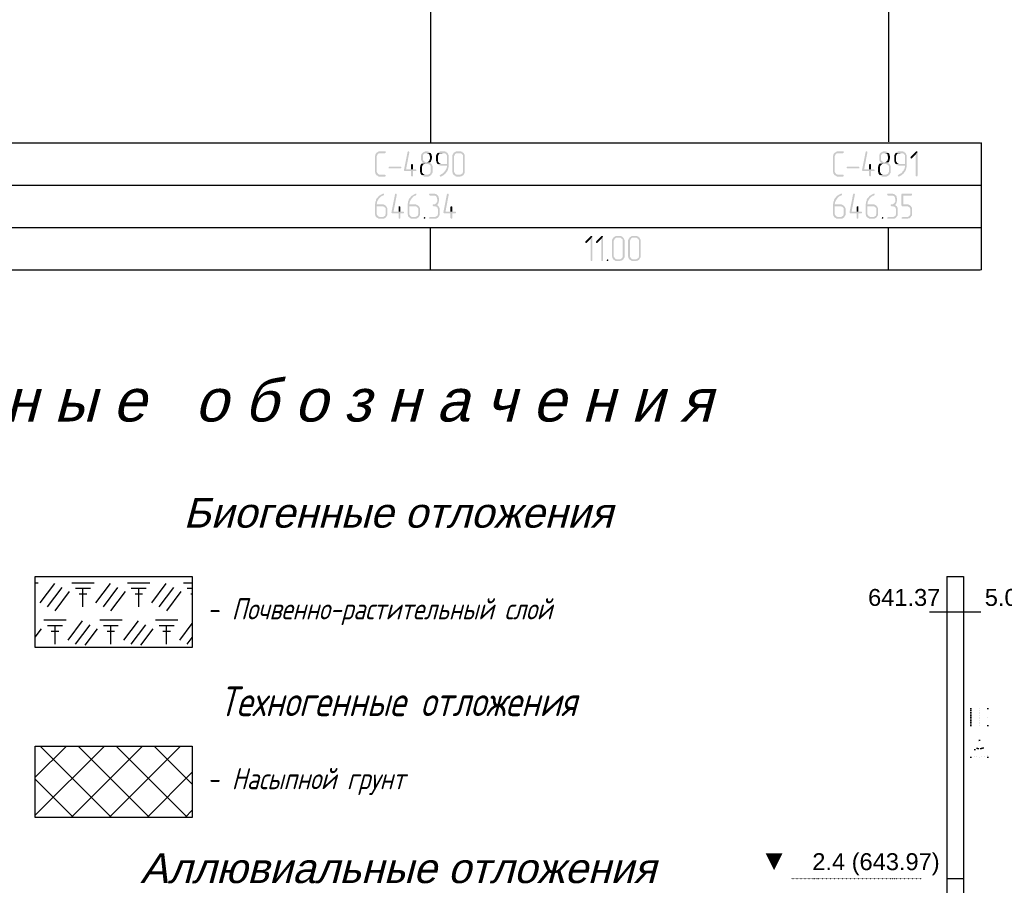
# Model space of a CAD drawing. Header units: millimetres. Extents: x -93479 to 1057970, y -66333 to 172656.
# Tile 65 of 145: x 188462 to 200107, y 11245 to 21475. Entities that reach past the tile are written whole.
import ezdxf

# ---------------------------------------------------------------- set-up
doc = ezdxf.new("R2010")
doc.units = ezdxf.units.MM
doc.linetypes.add('CONTI', pattern=[1, 0, 1])
for name, color, linetype in [('CUT_LIT', 7, 'CONTI'), ('CUT_TST', 7, 'CONTI'), ('CUT_WAT', 7, 'CONTI'), ('PDF _Геометрия', 7, 'Continuous'), ('PDF _Сплошная заливка', 7, 'Continuous')]:
    doc.layers.add(name, color=color, linetype=linetype)
doc.styles.get("Standard").update_dxf_attribs({"font": 'arial.ttf'})

# ---------------------------------------------------------------- blocks, each defined once
blk = doc.blocks.new('геология2')
at = {"layer": 'PDF _Сплошная заливка', "transparency": 33554559}
for points in [[(37.8255, -22.2968), (37.7972, -22.2968), (37.7938, -22.2984), (37.7922, -22.3001), (37.7888, -22.3018), (37.7855, -22.3034), (37.7838, -22.3068), (37.7822, -22.3084), (37.7805, -22.3118), (37.7805, -22.3151), (37.7788, -22.3184), (37.7788, -22.3918), (37.7805, -22.3951), (37.7805, -22.3984), (37.7822, -22.4018), (37.7838, -22.4034), (37.7855, -22.4068), (37.7888, -22.4084), (37.7922, -22.4101), (37.7938, -22.4118), (37.7972, -22.4134), (37.8255, -22.4134), (37.8272, -22.4118), (37.8288, -22.4118), (37.8288, -22.4068), (37.8255, -22.4051), (37.8005, -22.4051), (37.7972, -22.4034), (37.7938, -22.4018), (37.7922, -22.4001), (37.7905, -22.3968), (37.7888, -22.3951), (37.7872, -22.3918), (37.7872, -22.3184), (37.7888, -22.3151), (37.7905, -22.3118), (37.7922, -22.3084), (37.7955, -22.3068), (37.7972, -22.3051), (37.8255, -22.3051), (37.8288, -22.3034), (37.8288, -22.2968)], [(37.9355, -22.2968), (37.9322, -22.2968), (37.9305, -22.3001), (37.9138, -22.3834), (37.9155, -22.3868), (37.9188, -22.3884), (37.9472, -22.3884), (37.9472, -22.4101), (37.9488, -22.4118), (37.9522, -22.4134), (37.9538, -22.4118), (37.9555, -22.4101), (37.9555, -22.3884), (37.9688, -22.3884), (37.9722, -22.3868), (37.9722, -22.3818), (37.9688, -22.3801), (37.9238, -22.3801), (37.9388, -22.3018), (37.9388, -22.3001), (37.9372, -22.2968)], [(38.0188, -22.2968), (38.0122, -22.2968), (38.0088, -22.2984), (38.0055, -22.3001), (38.0022, -22.3018), (38.0005, -22.3034), (37.9972, -22.3068), (37.9955, -22.3084), (37.9955, -22.3118), (37.9938, -22.3151), (37.9938, -22.3368), (37.9955, -22.3401), (37.9972, -22.3434), (37.9988, -22.3468), (38.0022, -22.3484), (37.9988, -22.3518), (37.9972, -22.3534), (38.0222, -22.3551), (38.0255, -22.3551), (38.0288, -22.3568), (38.0322, -22.3568), (38.0338, -22.3601), (38.0372, -22.3618), (38.0388, -22.3651), (38.0388, -22.3918), (38.0372, -22.3951), (38.0372, -22.3984), (38.0338, -22.4001), (38.0322, -22.4018), (38.0288, -22.4034), (38.0255, -22.4051), (38.0138, -22.4051), (37.9955, -22.4068), (37.9988, -22.4084), (38.0022, -22.4101), (38.0038, -22.4118), (38.0072, -22.4134), (38.0288, -22.4134), (38.0322, -22.4118), (38.0355, -22.4101), (38.0372, -22.4084), (38.0405, -22.4068), (38.0422, -22.4034), (38.0438, -22.4001), (38.0455, -22.3984), (38.0472, -22.3951), (38.0472, -22.3651), (38.0455, -22.3618), (38.0438, -22.3584), (38.0422, -22.3551), (38.0388, -22.3534), (38.0372, -22.3518), (38.0338, -22.3484), (38.0372, -22.3468), (38.0155, -22.3468), (38.0122, -22.3451), (38.0088, -22.3434), (38.0072, -22.3418), (38.0038, -22.3384), (38.0022, -22.3368), (38.0022, -22.3151), (38.0038, -22.3118), (38.0072, -22.3084), (38.0088, -22.3068), (38.0122, -22.3051), (38.0188, -22.3051), (38.0355, -22.3034), (38.0338, -22.3018), (38.0305, -22.2984), (38.0272, -22.2984), (38.0238, -22.2968), (38.0205, -22.2968)], [(38.0355, -22.3034), (38.0188, -22.3051), (38.0255, -22.3051), (38.0272, -22.3068), (38.0305, -22.3084), (38.0322, -22.3118), (38.0338, -22.3151), (38.0338, -22.3184), (38.0355, -22.3218), (38.0355, -22.3301), (38.0338, -22.3334), (38.0338, -22.3368), (38.0322, -22.3384), (38.0305, -22.3418), (38.0272, -22.3434), (38.0255, -22.3451), (38.0222, -22.3468), (38.0188, -22.3468), (38.0372, -22.3468), (38.0388, -22.3451), (38.0405, -22.3418), (38.0405, -22.3401), (38.0422, -22.3368), (38.0422, -22.3334), (38.0438, -22.3301), (38.0438, -22.3184), (38.0422, -22.3151), (38.0422, -22.3118), (38.0405, -22.3084), (38.0388, -22.3051)], [(38.0705, -22.3034), (38.0688, -22.3068), (38.0672, -22.3084), (38.0655, -22.3118), (38.0638, -22.3151), (38.0638, -22.3418), (38.0655, -22.3451), (38.0655, -22.3484), (38.0672, -22.3501), (38.0688, -22.3534), (38.0705, -22.3551), (38.0888, -22.3551), (38.0855, -22.3551), (38.0822, -22.3534), (38.0788, -22.3518), (38.0772, -22.3501), (38.0755, -22.3468), (38.0738, -22.3451), (38.0722, -22.3418), (38.0722, -22.3184), (38.0738, -22.3151), (38.0755, -22.3118), (38.0772, -22.3084), (38.0788, -22.3068), (38.0822, -22.3051), (38.0972, -22.3051)], [(38.0972, -22.2968), (38.0822, -22.2968), (38.0788, -22.2984), (38.0755, -22.3001), (38.0738, -22.3018), (38.0705, -22.3034), (38.0972, -22.3051), (38.1038, -22.3051), (38.1072, -22.3068), (38.1088, -22.3084), (38.1122, -22.3118), (38.1138, -22.3151), (38.1138, -22.3551), (38.0705, -22.3551), (38.0738, -22.3584), (38.0772, -22.3601), (38.0788, -22.3618), (38.0822, -22.3618), (38.0855, -22.3634), (38.1138, -22.3634), (38.1138, -22.3701), (38.1122, -22.3734), (38.1122, -22.3751), (38.1105, -22.3784), (38.1088, -22.3818), (38.1072, -22.3834), (38.1072, -22.3868), (38.1038, -22.3884), (38.1022, -22.3918), (38.1005, -22.3934), (38.0972, -22.3968), (38.0955, -22.3984), (38.0922, -22.4001), (38.0888, -22.4018), (38.0872, -22.4034), (38.0838, -22.4051), (38.0805, -22.4068), (38.0805, -22.4084), (38.0822, -22.4118), (38.0838, -22.4134), (38.0872, -22.4134), (38.0888, -22.4118), (38.0922, -22.4101), (38.0955, -22.4084), (38.0988, -22.4068), (38.1005, -22.4051), (38.1038, -22.4018), (38.1055, -22.4001), (38.1088, -22.3984), (38.1105, -22.3951), (38.1122, -22.3918), (38.1138, -22.3901), (38.1155, -22.3884), (38.1172, -22.3851), (38.1188, -22.3818), (38.1188, -22.3784), (38.1205, -22.3751), (38.1205, -22.3718), (38.1222, -22.3684), (38.1222, -22.3151), (38.1205, -22.3118), (38.1188, -22.3084), (38.1172, -22.3051), (38.1155, -22.3034), (38.1122, -22.3018), (38.1105, -22.2984), (38.1072, -22.2984), (38.1038, -22.2968), (38.1005, -22.2968)], [(38.1722, -22.2968), (38.1572, -22.2968), (38.1538, -22.2984), (38.1505, -22.3001), (38.1488, -22.3018), (38.1455, -22.3034), (38.1438, -22.3068), (38.1422, -22.3084), (38.1405, -22.3118), (38.1388, -22.3151), (38.1388, -22.3918), (38.1405, -22.3951), (38.1405, -22.3984), (38.1422, -22.4018), (38.1438, -22.4034), (38.1455, -22.4068), (38.1488, -22.4084), (38.1522, -22.4101), (38.1538, -22.4118), (38.1572, -22.4134), (38.1755, -22.4134), (38.1788, -22.4118), (38.1822, -22.4118), (38.1855, -22.4101), (38.1872, -22.4084), (38.1905, -22.4068), (38.1638, -22.4051), (38.1605, -22.4051), (38.1572, -22.4034), (38.1538, -22.4018), (38.1522, -22.4001), (38.1505, -22.3968), (38.1488, -22.3951), (38.1472, -22.3918), (38.1472, -22.3184), (38.1488, -22.3151), (38.1505, -22.3118), (38.1522, -22.3084), (38.1555, -22.3068), (38.1572, -22.3051), (38.1722, -22.3051), (38.1905, -22.3034), (38.1872, -22.3018), (38.1855, -22.2984), (38.1822, -22.2984), (38.1788, -22.2968), (38.1755, -22.2968)], [(38.1905, -22.3034), (38.1722, -22.3051), (38.1788, -22.3051), (38.1822, -22.3068), (38.1838, -22.3101), (38.1872, -22.3118), (38.1888, -22.3151), (38.1888, -22.3918), (38.1872, -22.3951), (38.1872, -22.3984), (38.1838, -22.4001), (38.1822, -22.4018), (38.1788, -22.4034), (38.1755, -22.4051), (38.1638, -22.4051), (38.1905, -22.4068), (38.1922, -22.4034), (38.1938, -22.4001), (38.1955, -22.3984), (38.1972, -22.3951), (38.1972, -22.3151), (38.1955, -22.3118), (38.1938, -22.3084), (38.1922, -22.3051)], [(39.9572, -22.2968), (39.9288, -22.2968), (39.9255, -22.2984), (39.9238, -22.3001), (39.9205, -22.3018), (39.9172, -22.3034), (39.9155, -22.3068), (39.9138, -22.3084), (39.9122, -22.3118), (39.9122, -22.3151), (39.9105, -22.3184), (39.9105, -22.3918), (39.9122, -22.3951), (39.9122, -22.3984), (39.9138, -22.4018), (39.9155, -22.4034), (39.9172, -22.4068), (39.9205, -22.4084), (39.9238, -22.4101), (39.9255, -22.4118), (39.9288, -22.4134), (39.9572, -22.4134), (39.9588, -22.4118), (39.9605, -22.4118), (39.9605, -22.4068), (39.9572, -22.4051), (39.9322, -22.4051), (39.9288, -22.4034), (39.9255, -22.4018), (39.9238, -22.4001), (39.9222, -22.3968), (39.9205, -22.3951), (39.9188, -22.3918), (39.9188, -22.3184), (39.9205, -22.3151), (39.9222, -22.3118), (39.9238, -22.3084), (39.9272, -22.3068), (39.9288, -22.3051), (39.9572, -22.3051), (39.9605, -22.3034), (39.9605, -22.2968)], [(40.0672, -22.2968), (40.0638, -22.2968), (40.0622, -22.3001), (40.0455, -22.3834), (40.0472, -22.3868), (40.0505, -22.3884), (40.0788, -22.3884), (40.0788, -22.4101), (40.0805, -22.4118), (40.0838, -22.4134), (40.0855, -22.4118), (40.0872, -22.4101), (40.0872, -22.3884), (40.1005, -22.3884), (40.1038, -22.3868), (40.1038, -22.3818), (40.1005, -22.3801), (40.0555, -22.3801), (40.0705, -22.3018), (40.0705, -22.3001), (40.0688, -22.2968)], [(40.1505, -22.2968), (40.1438, -22.2968), (40.1405, -22.2984), (40.1372, -22.3001), (40.1338, -22.3018), (40.1322, -22.3034), (40.1288, -22.3068), (40.1272, -22.3084), (40.1272, -22.3118), (40.1255, -22.3151), (40.1255, -22.3368), (40.1272, -22.3401), (40.1288, -22.3434), (40.1305, -22.3468), (40.1338, -22.3484), (40.1305, -22.3518), (40.1288, -22.3534), (40.1538, -22.3551), (40.1572, -22.3551), (40.1605, -22.3568), (40.1638, -22.3568), (40.1655, -22.3601), (40.1688, -22.3618), (40.1705, -22.3651), (40.1705, -22.3918), (40.1688, -22.3951), (40.1688, -22.3984), (40.1655, -22.4001), (40.1638, -22.4018), (40.1605, -22.4034), (40.1572, -22.4051), (40.1455, -22.4051), (40.1272, -22.4068), (40.1305, -22.4084), (40.1338, -22.4101), (40.1355, -22.4118), (40.1388, -22.4134), (40.1605, -22.4134), (40.1638, -22.4118), (40.1672, -22.4101), (40.1688, -22.4084), (40.1722, -22.4068), (40.1738, -22.4034), (40.1755, -22.4001), (40.1772, -22.3984), (40.1788, -22.3951), (40.1788, -22.3651), (40.1772, -22.3618), (40.1755, -22.3584), (40.1738, -22.3551), (40.1705, -22.3534), (40.1688, -22.3518), (40.1655, -22.3484), (40.1688, -22.3468), (40.1472, -22.3468), (40.1438, -22.3451), (40.1405, -22.3434), (40.1388, -22.3418), (40.1355, -22.3384), (40.1338, -22.3368), (40.1338, -22.3151), (40.1355, -22.3118), (40.1388, -22.3084), (40.1405, -22.3068), (40.1438, -22.3051), (40.1505, -22.3051), (40.1672, -22.3034), (40.1655, -22.3018), (40.1622, -22.2984), (40.1588, -22.2984), (40.1555, -22.2968), (40.1522, -22.2968)], [(40.1672, -22.3034), (40.1505, -22.3051), (40.1572, -22.3051), (40.1588, -22.3068), (40.1622, -22.3084), (40.1638, -22.3118), (40.1655, -22.3151), (40.1655, -22.3184), (40.1672, -22.3218), (40.1672, -22.3301), (40.1655, -22.3334), (40.1655, -22.3368), (40.1638, -22.3384), (40.1622, -22.3418), (40.1588, -22.3434), (40.1572, -22.3451), (40.1538, -22.3468), (40.1505, -22.3468), (40.1688, -22.3468), (40.1705, -22.3451), (40.1722, -22.3418), (40.1722, -22.3401), (40.1738, -22.3368), (40.1738, -22.3334), (40.1755, -22.3301), (40.1755, -22.3184), (40.1738, -22.3151), (40.1738, -22.3118), (40.1722, -22.3084), (40.1705, -22.3051)], [(40.2022, -22.3034), (40.2005, -22.3068), (40.1988, -22.3084), (40.1972, -22.3118), (40.1955, -22.3151), (40.1955, -22.3418), (40.1972, -22.3451), (40.1972, -22.3484), (40.1988, -22.3501), (40.2005, -22.3534), (40.2022, -22.3551), (40.2205, -22.3551), (40.2172, -22.3551), (40.2138, -22.3534), (40.2105, -22.3518), (40.2088, -22.3501), (40.2072, -22.3468), (40.2055, -22.3451), (40.2038, -22.3418), (40.2038, -22.3184), (40.2055, -22.3151), (40.2072, -22.3118), (40.2088, -22.3084), (40.2105, -22.3068), (40.2138, -22.3051), (40.2288, -22.3051)], [(40.2288, -22.2968), (40.2138, -22.2968), (40.2105, -22.2984), (40.2072, -22.3001), (40.2055, -22.3018), (40.2022, -22.3034), (40.2288, -22.3051), (40.2355, -22.3051), (40.2388, -22.3068), (40.2405, -22.3084), (40.2438, -22.3118), (40.2455, -22.3151), (40.2455, -22.3551), (40.2022, -22.3551), (40.2055, -22.3584), (40.2088, -22.3601), (40.2105, -22.3618), (40.2138, -22.3618), (40.2172, -22.3634), (40.2455, -22.3634), (40.2455, -22.3701), (40.2438, -22.3734), (40.2438, -22.3751), (40.2422, -22.3784), (40.2405, -22.3818), (40.2388, -22.3834), (40.2388, -22.3868), (40.2355, -22.3884), (40.2338, -22.3918), (40.2322, -22.3934), (40.2288, -22.3968), (40.2272, -22.3984), (40.2238, -22.4001), (40.2205, -22.4018), (40.2188, -22.4034), (40.2155, -22.4051), (40.2122, -22.4068), (40.2122, -22.4084), (40.2138, -22.4118), (40.2155, -22.4134), (40.2188, -22.4134), (40.2205, -22.4118), (40.2238, -22.4101), (40.2272, -22.4084), (40.2305, -22.4068), (40.2322, -22.4051), (40.2355, -22.4018), (40.2372, -22.4001), (40.2405, -22.3984), (40.2422, -22.3951), (40.2438, -22.3918), (40.2455, -22.3901), (40.2472, -22.3884), (40.2488, -22.3851), (40.2505, -22.3818), (40.2505, -22.3784), (40.2522, -22.3751), (40.2522, -22.3718), (40.2538, -22.3684), (40.2538, -22.3151), (40.2522, -22.3118), (40.2505, -22.3084), (40.2488, -22.3051), (40.2472, -22.3034), (40.2438, -22.3018), (40.2422, -22.2984), (40.2388, -22.2984), (40.2355, -22.2968), (40.2322, -22.2968)], [(40.3005, -22.2968), (40.2972, -22.2968), (40.2722, -22.3218), (40.2705, -22.3251), (40.2722, -22.3284), (40.2755, -22.3301), (40.2772, -22.3284), (40.2955, -22.3101), (40.3038, -22.3001), (40.3022, -22.2968)], [(40.3038, -22.3001), (40.2955, -22.3101), (40.2955, -22.4101), (40.2972, -22.4118), (40.3005, -22.4134), (40.3022, -22.4118), (40.3038, -22.4101)], [(37.9522, -22.3551), (37.9488, -22.3551), (37.9472, -22.3584), (37.9472, -22.3801), (37.9238, -22.3801), (37.9555, -22.3801), (37.9555, -22.3584), (37.9538, -22.3551)], [(37.9972, -22.3534), (37.9938, -22.3551), (37.9922, -22.3584), (37.9905, -22.3618), (37.9905, -22.3651), (37.9888, -22.3684), (37.9888, -22.3718), (37.9888, -22.3918), (37.9905, -22.3951), (37.9905, -22.3984), (37.9922, -22.4018), (37.9938, -22.4034), (37.9955, -22.4068), (38.0138, -22.4051), (38.0105, -22.4051), (38.0072, -22.4034), (38.0038, -22.4018), (38.0022, -22.4001), (38.0005, -22.3968), (37.9988, -22.3951), (37.9972, -22.3918), (37.9972, -22.3684), (37.9988, -22.3651), (38.0005, -22.3618), (38.0022, -22.3601), (38.0055, -22.3568), (38.0072, -22.3551), (38.0222, -22.3551)], [(40.0838, -22.3551), (40.0805, -22.3551), (40.0788, -22.3584), (40.0788, -22.3801), (40.0555, -22.3801), (40.0872, -22.3801), (40.0872, -22.3584), (40.0855, -22.3551)], [(40.1288, -22.3534), (40.1255, -22.3551), (40.1238, -22.3584), (40.1222, -22.3618), (40.1222, -22.3651), (40.1205, -22.3684), (40.1205, -22.3718), (40.1205, -22.3918), (40.1222, -22.3951), (40.1222, -22.3984), (40.1238, -22.4018), (40.1255, -22.4034), (40.1272, -22.4068), (40.1455, -22.4051), (40.1422, -22.4051), (40.1388, -22.4034), (40.1355, -22.4018), (40.1338, -22.4001), (40.1322, -22.3968), (40.1305, -22.3951), (40.1288, -22.3918), (40.1288, -22.3684), (40.1305, -22.3651), (40.1322, -22.3618), (40.1338, -22.3601), (40.1372, -22.3568), (40.1388, -22.3551), (40.1538, -22.3551)], [(37.8972, -22.3751), (37.9005, -22.3751), (37.9022, -22.3718), (37.9005, -22.3684), (37.8988, -22.3668), (37.8472, -22.3668), (37.8438, -22.3684), (37.8422, -22.3718), (37.8438, -22.3751)], [(40.0288, -22.3751), (40.0322, -22.3751), (40.0338, -22.3718), (40.0322, -22.3684), (40.0305, -22.3668), (39.9788, -22.3668), (39.9755, -22.3684), (39.9738, -22.3718), (39.9755, -22.3751)], [(37.8172, -22.4934), (37.8155, -22.4934), (37.8122, -22.4951), (37.8088, -22.4968), (37.8055, -22.4984), (37.8038, -22.5001), (37.8005, -22.5018), (37.7972, -22.5034), (37.7955, -22.5051), (37.7938, -22.5084), (37.7905, -22.5118), (37.7888, -22.5134), (37.7872, -22.5151), (37.7855, -22.5184), (37.7838, -22.5218), (37.7838, -22.5251), (37.7822, -22.5284), (37.7805, -22.5318), (37.7805, -22.5384), (37.7788, -22.5418), (37.7788, -22.5884), (37.7805, -22.5918), (37.7805, -22.5951), (37.7822, -22.5984), (37.7838, -22.6001), (37.7855, -22.6034), (37.8038, -22.6018), (37.8005, -22.6018), (37.7972, -22.6001), (37.7938, -22.5984), (37.7922, -22.5968), (37.7905, -22.5934), (37.7888, -22.5918), (37.7872, -22.5884), (37.7872, -22.5518), (37.8122, -22.5518), (37.8305, -22.5501), (37.8272, -22.5484), (37.8255, -22.5468), (37.8222, -22.5451), (37.8188, -22.5434), (37.7872, -22.5434), (37.7872, -22.5401), (37.7888, -22.5368), (37.7888, -22.5318), (37.7905, -22.5284), (37.7922, -22.5251), (37.7938, -22.5218), (37.7955, -22.5201), (37.7972, -22.5168), (37.7988, -22.5151), (37.8005, -22.5118), (37.8038, -22.5101), (37.8055, -22.5068), (37.8088, -22.5051), (37.8122, -22.5034), (37.8155, -22.5018), (37.8172, -22.5018), (37.8188, -22.5001), (37.8205, -22.4984), (37.8205, -22.4934)], [(37.8772, -22.4934), (37.8738, -22.4934), (37.8722, -22.4968), (37.8555, -22.5801), (37.8572, -22.5834), (37.8605, -22.5851), (37.8888, -22.5851), (37.8888, -22.6068), (37.8905, -22.6084), (37.8938, -22.6101), (37.8955, -22.6084), (37.8972, -22.6068), (37.8972, -22.5851), (37.9105, -22.5851), (37.9138, -22.5834), (37.9138, -22.5784), (37.9105, -22.5768), (37.8655, -22.5768), (37.8805, -22.4984), (37.8805, -22.4968), (37.8788, -22.4934)], [(37.9688, -22.4934), (37.9672, -22.4934), (37.9638, -22.4951), (37.9605, -22.4968), (37.9572, -22.4984), (37.9555, -22.5001), (37.9522, -22.5018), (37.9488, -22.5034), (37.9472, -22.5051), (37.9455, -22.5084), (37.9422, -22.5118), (37.9405, -22.5134), (37.9388, -22.5151), (37.9372, -22.5184), (37.9355, -22.5218), (37.9355, -22.5251), (37.9338, -22.5284), (37.9322, -22.5318), (37.9322, -22.5384), (37.9305, -22.5418), (37.9305, -22.5884), (37.9322, -22.5918), (37.9322, -22.5951), (37.9338, -22.5984), (37.9355, -22.6001), (37.9372, -22.6034), (37.9555, -22.6018), (37.9522, -22.6018), (37.9488, -22.6001), (37.9455, -22.5984), (37.9438, -22.5968), (37.9422, -22.5934), (37.9405, -22.5918), (37.9388, -22.5884), (37.9388, -22.5518), (37.9638, -22.5518), (37.9822, -22.5501), (37.9788, -22.5484), (37.9772, -22.5468), (37.9738, -22.5451), (37.9705, -22.5434), (37.9388, -22.5434), (37.9388, -22.5401), (37.9405, -22.5368), (37.9405, -22.5318), (37.9422, -22.5284), (37.9438, -22.5251), (37.9455, -22.5218), (37.9472, -22.5201), (37.9488, -22.5168), (37.9505, -22.5151), (37.9522, -22.5118), (37.9555, -22.5101), (37.9572, -22.5068), (37.9605, -22.5051), (37.9638, -22.5034), (37.9672, -22.5018), (37.9688, -22.5018), (37.9705, -22.5001), (37.9722, -22.4984), (37.9722, -22.4934)], [(38.0522, -22.4934), (38.0322, -22.4934), (38.0305, -22.4968), (38.0322, -22.5001), (38.0355, -22.5018), (38.0588, -22.5018), (38.0605, -22.5034), (38.0638, -22.5051), (38.0655, -22.5084), (38.0672, -22.5118), (38.0672, -22.5151), (38.0688, -22.5184), (38.0688, -22.5301), (38.0672, -22.5334), (38.0655, -22.5351), (38.0638, -22.5384), (38.0605, -22.5401), (38.0588, -22.5418), (38.0555, -22.5434), (38.0488, -22.5434), (38.0472, -22.5468), (38.0488, -22.5501), (38.0522, -22.5518), (38.0588, -22.5518), (38.0622, -22.5534), (38.0655, -22.5534), (38.0672, -22.5568), (38.0705, -22.5584), (38.0705, -22.5618), (38.0722, -22.5651), (38.0722, -22.5884), (38.0705, -22.5918), (38.0705, -22.5951), (38.0672, -22.5968), (38.0655, -22.5984), (38.0622, -22.6001), (38.0588, -22.6018), (38.0355, -22.6018), (38.0322, -22.6034), (38.0305, -22.6068), (38.0322, -22.6084), (38.0355, -22.6101), (38.0622, -22.6101), (38.0655, -22.6084), (38.0688, -22.6068), (38.0705, -22.6051), (38.0738, -22.6034), (38.0755, -22.6001), (38.0772, -22.5968), (38.0788, -22.5951), (38.0805, -22.5918), (38.0805, -22.5618), (38.0788, -22.5584), (38.0772, -22.5551), (38.0755, -22.5518), (38.0722, -22.5501), (38.0705, -22.5484), (38.0672, -22.5451), (38.0705, -22.5434), (38.0722, -22.5418), (38.0738, -22.5384), (38.0738, -22.5368), (38.0755, -22.5334), (38.0755, -22.5301), (38.0772, -22.5268), (38.0772, -22.5151), (38.0755, -22.5118), (38.0755, -22.5084), (38.0738, -22.5051), (38.0722, -22.5018), (38.0688, -22.5001), (38.0672, -22.4984), (38.0638, -22.4951), (38.0605, -22.4951), (38.0572, -22.4934), (38.0538, -22.4934)], [(38.1188, -22.4934), (38.1155, -22.4934), (38.1138, -22.4968), (38.0972, -22.5801), (38.0988, -22.5834), (38.1022, -22.5851), (38.1305, -22.5851), (38.1305, -22.6068), (38.1322, -22.6084), (38.1355, -22.6101), (38.1372, -22.6084), (38.1388, -22.6068), (38.1388, -22.5851), (38.1522, -22.5851), (38.1555, -22.5834), (38.1555, -22.5784), (38.1522, -22.5768), (38.1072, -22.5768), (38.1222, -22.4984), (38.1222, -22.4968), (38.1205, -22.4934)], [(39.9488, -22.4934), (39.9472, -22.4934), (39.9438, -22.4951), (39.9405, -22.4968), (39.9372, -22.4984), (39.9355, -22.5001), (39.9322, -22.5018), (39.9288, -22.5034), (39.9272, -22.5051), (39.9255, -22.5084), (39.9222, -22.5118), (39.9205, -22.5134), (39.9188, -22.5151), (39.9172, -22.5184), (39.9155, -22.5218), (39.9155, -22.5251), (39.9138, -22.5284), (39.9122, -22.5318), (39.9122, -22.5384), (39.9105, -22.5418), (39.9105, -22.5884), (39.9122, -22.5918), (39.9122, -22.5951), (39.9138, -22.5984), (39.9155, -22.6001), (39.9172, -22.6034), (39.9355, -22.6018), (39.9322, -22.6018), (39.9288, -22.6001), (39.9255, -22.5984), (39.9238, -22.5968), (39.9222, -22.5934), (39.9205, -22.5918), (39.9188, -22.5884), (39.9188, -22.5518), (39.9438, -22.5518), (39.9622, -22.5501), (39.9588, -22.5484), (39.9572, -22.5468), (39.9538, -22.5451), (39.9505, -22.5434), (39.9188, -22.5434), (39.9188, -22.5401), (39.9205, -22.5368), (39.9205, -22.5318), (39.9222, -22.5284), (39.9238, -22.5251), (39.9255, -22.5218), (39.9272, -22.5201), (39.9288, -22.5168), (39.9305, -22.5151), (39.9322, -22.5118), (39.9355, -22.5101), (39.9372, -22.5068), (39.9405, -22.5051), (39.9438, -22.5034), (39.9472, -22.5018), (39.9488, -22.5018), (39.9505, -22.5001), (39.9522, -22.4984), (39.9522, -22.4934)], [(40.0088, -22.4934), (40.0055, -22.4934), (40.0038, -22.4968), (39.9872, -22.5801), (39.9888, -22.5834), (39.9922, -22.5851), (40.0205, -22.5851), (40.0205, -22.6068), (40.0222, -22.6084), (40.0255, -22.6101), (40.0272, -22.6084), (40.0288, -22.6068), (40.0288, -22.5851), (40.0422, -22.5851), (40.0455, -22.5834), (40.0455, -22.5784), (40.0422, -22.5768), (39.9972, -22.5768), (40.0122, -22.4984), (40.0122, -22.4968), (40.0105, -22.4934)], [(40.1005, -22.4934), (40.0988, -22.4934), (40.0955, -22.4951), (40.0922, -22.4968), (40.0888, -22.4984), (40.0872, -22.5001), (40.0838, -22.5018), (40.0805, -22.5034), (40.0788, -22.5051), (40.0772, -22.5084), (40.0738, -22.5118), (40.0722, -22.5134), (40.0705, -22.5151), (40.0688, -22.5184), (40.0672, -22.5218), (40.0672, -22.5251), (40.0655, -22.5284), (40.0638, -22.5318), (40.0638, -22.5384), (40.0622, -22.5418), (40.0622, -22.5884), (40.0638, -22.5918), (40.0638, -22.5951), (40.0655, -22.5984), (40.0672, -22.6001), (40.0688, -22.6034), (40.0872, -22.6018), (40.0838, -22.6018), (40.0805, -22.6001), (40.0772, -22.5984), (40.0755, -22.5968), (40.0738, -22.5934), (40.0722, -22.5918), (40.0705, -22.5884), (40.0705, -22.5518), (40.0955, -22.5518), (40.1138, -22.5501), (40.1105, -22.5484), (40.1088, -22.5468), (40.1055, -22.5451), (40.1022, -22.5434), (40.0705, -22.5434), (40.0705, -22.5401), (40.0722, -22.5368), (40.0722, -22.5318), (40.0738, -22.5284), (40.0755, -22.5251), (40.0772, -22.5218), (40.0788, -22.5201), (40.0805, -22.5168), (40.0822, -22.5151), (40.0838, -22.5118), (40.0872, -22.5101), (40.0888, -22.5068), (40.0922, -22.5051), (40.0955, -22.5034), (40.0988, -22.5018), (40.1005, -22.5018), (40.1022, -22.5001), (40.1038, -22.4984), (40.1038, -22.4934)], [(40.1838, -22.4934), (40.1638, -22.4934), (40.1622, -22.4968), (40.1638, -22.5001), (40.1672, -22.5018), (40.1905, -22.5018), (40.1922, -22.5034), (40.1955, -22.5051), (40.1972, -22.5084), (40.1988, -22.5118), (40.1988, -22.5151), (40.2005, -22.5184), (40.2005, -22.5301), (40.1988, -22.5334), (40.1972, -22.5351), (40.1955, -22.5384), (40.1922, -22.5401), (40.1905, -22.5418), (40.1872, -22.5434), (40.1805, -22.5434), (40.1788, -22.5468), (40.1805, -22.5501), (40.1838, -22.5518), (40.1905, -22.5518), (40.1938, -22.5534), (40.1972, -22.5534), (40.1988, -22.5568), (40.2022, -22.5584), (40.2022, -22.5618), (40.2038, -22.5651), (40.2038, -22.5884), (40.2022, -22.5918), (40.2022, -22.5951), (40.1988, -22.5968), (40.1972, -22.5984), (40.1938, -22.6001), (40.1905, -22.6018), (40.1672, -22.6018), (40.1638, -22.6034), (40.1622, -22.6068), (40.1638, -22.6084), (40.1672, -22.6101), (40.1938, -22.6101), (40.1972, -22.6084), (40.2005, -22.6068), (40.2022, -22.6051), (40.2055, -22.6034), (40.2072, -22.6001), (40.2088, -22.5968), (40.2105, -22.5951), (40.2122, -22.5918), (40.2122, -22.5618), (40.2105, -22.5584), (40.2088, -22.5551), (40.2072, -22.5518), (40.2038, -22.5501), (40.2022, -22.5484), (40.1988, -22.5451), (40.2022, -22.5434), (40.2038, -22.5418), (40.2055, -22.5384), (40.2055, -22.5368), (40.2072, -22.5334), (40.2072, -22.5301), (40.2088, -22.5268), (40.2088, -22.5151), (40.2072, -22.5118), (40.2072, -22.5084), (40.2055, -22.5051), (40.2038, -22.5018), (40.2005, -22.5001), (40.1988, -22.4984), (40.1955, -22.4951), (40.1922, -22.4951), (40.1888, -22.4934), (40.1855, -22.4934)], [(40.2755, -22.4934), (40.2305, -22.4934), (40.2288, -22.4968), (40.2288, -22.5468), (40.2305, -22.5501), (40.2322, -22.5518), (40.2572, -22.5518), (40.2605, -22.5534), (40.2638, -22.5551), (40.2655, -22.5568), (40.2688, -22.5584), (40.2688, -22.5618), (40.2705, -22.5651), (40.2705, -22.5884), (40.2688, -22.5918), (40.2672, -22.5951), (40.2655, -22.5968), (40.2638, -22.5984), (40.2605, -22.6001), (40.2572, -22.6018), (40.2338, -22.6018), (40.2305, -22.6034), (40.2288, -22.6068), (40.2305, -22.6084), (40.2338, -22.6101), (40.2572, -22.6101), (40.2605, -22.6084), (40.2638, -22.6084), (40.2672, -22.6068), (40.2688, -22.6051), (40.2722, -22.6034), (40.2738, -22.6001), (40.2755, -22.5968), (40.2772, -22.5951), (40.2788, -22.5918), (40.2788, -22.5618), (40.2772, -22.5584), (40.2755, -22.5551), (40.2738, -22.5534), (40.2722, -22.5501), (40.2688, -22.5484), (40.2672, -22.5468), (40.2638, -22.5451), (40.2605, -22.5434), (40.2372, -22.5434), (40.2372, -22.5018), (40.2755, -22.5018), (40.2788, -22.5001), (40.2788, -22.4934)], [(37.8305, -22.5501), (37.8122, -22.5518), (37.8155, -22.5518), (37.8188, -22.5534), (37.8222, -22.5534), (37.8238, -22.5568), (37.8272, -22.5584), (37.8288, -22.5618), (37.8288, -22.5884), (37.8272, -22.5918), (37.8272, -22.5951), (37.8238, -22.5968), (37.8222, -22.5984), (37.8188, -22.6001), (37.8155, -22.6018), (37.8038, -22.6018), (37.7855, -22.6034), (37.7888, -22.6051), (37.7922, -22.6068), (37.7938, -22.6084), (37.7972, -22.6101), (37.8188, -22.6101), (37.8222, -22.6084), (37.8255, -22.6068), (37.8272, -22.6051), (37.8305, -22.6034), (37.8322, -22.6001), (37.8338, -22.5968), (37.8355, -22.5951), (37.8372, -22.5918), (37.8372, -22.5618), (37.8355, -22.5584), (37.8338, -22.5551), (37.8322, -22.5534)], [(37.8938, -22.5518), (37.8905, -22.5518), (37.8888, -22.5551), (37.8888, -22.5768), (37.8655, -22.5768), (37.8972, -22.5768), (37.8972, -22.5551), (37.8955, -22.5518)], [(37.9822, -22.5501), (37.9638, -22.5518), (37.9672, -22.5518), (37.9705, -22.5534), (37.9738, -22.5534), (37.9755, -22.5568), (37.9788, -22.5584), (37.9805, -22.5618), (37.9805, -22.5884), (37.9788, -22.5918), (37.9788, -22.5951), (37.9755, -22.5968), (37.9738, -22.5984), (37.9705, -22.6001), (37.9672, -22.6018), (37.9555, -22.6018), (37.9372, -22.6034), (37.9405, -22.6051), (37.9438, -22.6068), (37.9455, -22.6084), (37.9488, -22.6101), (37.9705, -22.6101), (37.9738, -22.6084), (37.9772, -22.6068), (37.9788, -22.6051), (37.9822, -22.6034), (37.9838, -22.6001), (37.9855, -22.5968), (37.9872, -22.5951), (37.9888, -22.5918), (37.9888, -22.5618), (37.9872, -22.5584), (37.9855, -22.5551), (37.9838, -22.5534)], [(38.1355, -22.5518), (38.1322, -22.5518), (38.1305, -22.5551), (38.1305, -22.5768), (38.1072, -22.5768), (38.1388, -22.5768), (38.1388, -22.5551), (38.1372, -22.5518)], [(39.9622, -22.5501), (39.9438, -22.5518), (39.9472, -22.5518), (39.9505, -22.5534), (39.9538, -22.5534), (39.9555, -22.5568), (39.9588, -22.5584), (39.9605, -22.5618), (39.9605, -22.5884), (39.9588, -22.5918), (39.9588, -22.5951), (39.9555, -22.5968), (39.9538, -22.5984), (39.9505, -22.6001), (39.9472, -22.6018), (39.9355, -22.6018), (39.9172, -22.6034), (39.9205, -22.6051), (39.9238, -22.6068), (39.9255, -22.6084), (39.9288, -22.6101), (39.9505, -22.6101), (39.9538, -22.6084), (39.9572, -22.6068), (39.9588, -22.6051), (39.9622, -22.6034), (39.9638, -22.6001), (39.9655, -22.5968), (39.9672, -22.5951), (39.9688, -22.5918), (39.9688, -22.5618), (39.9672, -22.5584), (39.9655, -22.5551), (39.9638, -22.5534)], [(40.0255, -22.5518), (40.0222, -22.5518), (40.0205, -22.5551), (40.0205, -22.5768), (39.9972, -22.5768), (40.0288, -22.5768), (40.0288, -22.5551), (40.0272, -22.5518)], [(40.1138, -22.5501), (40.0955, -22.5518), (40.0988, -22.5518), (40.1022, -22.5534), (40.1055, -22.5534), (40.1072, -22.5568), (40.1105, -22.5584), (40.1122, -22.5618), (40.1122, -22.5884), (40.1105, -22.5918), (40.1105, -22.5951), (40.1072, -22.5968), (40.1055, -22.5984), (40.1022, -22.6001), (40.0988, -22.6018), (40.0872, -22.6018), (40.0688, -22.6034), (40.0722, -22.6051), (40.0755, -22.6068), (40.0772, -22.6084), (40.0805, -22.6101), (40.1022, -22.6101), (40.1055, -22.6084), (40.1088, -22.6068), (40.1105, -22.6051), (40.1138, -22.6034), (40.1155, -22.6001), (40.1172, -22.5968), (40.1188, -22.5951), (40.1205, -22.5918), (40.1205, -22.5618), (40.1188, -22.5584), (40.1172, -22.5551), (40.1155, -22.5534)], [(38.0105, -22.6018), (38.0072, -22.6034), (38.0055, -22.6068), (38.0072, -22.6084), (38.0105, -22.6101), (38.0122, -22.6084), (38.0138, -22.6068), (38.0138, -22.6034)], [(40.1422, -22.6018), (40.1388, -22.6034), (40.1372, -22.6068), (40.1388, -22.6084), (40.1422, -22.6101), (40.1438, -22.6084), (40.1455, -22.6068), (40.1455, -22.6034)], [(38.7872, -22.6901), (38.7838, -22.6901), (38.7588, -22.7151), (38.7572, -22.7184), (38.7588, -22.7218), (38.7622, -22.7234), (38.7638, -22.7218), (38.7822, -22.7034), (38.7905, -22.6934), (38.7888, -22.6901)], [(38.7905, -22.6934), (38.7822, -22.7034), (38.7822, -22.8034), (38.7838, -22.8051), (38.7872, -22.8068), (38.7888, -22.8051), (38.7905, -22.8034)], [(38.8372, -22.6901), (38.8338, -22.6901), (38.8088, -22.7151), (38.8072, -22.7184), (38.8088, -22.7218), (38.8122, -22.7234), (38.8138, -22.7218), (38.8322, -22.7034), (38.8405, -22.6934), (38.8388, -22.6901)], [(38.8405, -22.6934), (38.8322, -22.7034), (38.8322, -22.8034), (38.8338, -22.8051), (38.8372, -22.8068), (38.8388, -22.8051), (38.8405, -22.8034)], [(38.9155, -22.6901), (38.9005, -22.6901), (38.8972, -22.6918), (38.8938, -22.6934), (38.8922, -22.6951), (38.8888, -22.6968), (38.8872, -22.7001), (38.8855, -22.7018), (38.8838, -22.7051), (38.8822, -22.7084), (38.8822, -22.7851), (38.8838, -22.7884), (38.8838, -22.7918), (38.8855, -22.7951), (38.8872, -22.7968), (38.8888, -22.8001), (38.8922, -22.8018), (38.8955, -22.8034), (38.8972, -22.8051), (38.9005, -22.8068), (38.9188, -22.8068), (38.9222, -22.8051), (38.9255, -22.8051), (38.9288, -22.8034), (38.9305, -22.8018), (38.9338, -22.8001), (38.9072, -22.7984), (38.9038, -22.7984), (38.9005, -22.7968), (38.8972, -22.7951), (38.8955, -22.7934), (38.8938, -22.7901), (38.8922, -22.7884), (38.8905, -22.7851), (38.8905, -22.7118), (38.8922, -22.7084), (38.8938, -22.7051), (38.8955, -22.7018), (38.8988, -22.7001), (38.9005, -22.6984), (38.9155, -22.6984), (38.9338, -22.6968), (38.9305, -22.6951), (38.9288, -22.6918), (38.9255, -22.6918), (38.9222, -22.6901), (38.9188, -22.6901)], [(38.9338, -22.6968), (38.9155, -22.6984), (38.9222, -22.6984), (38.9255, -22.7001), (38.9272, -22.7034), (38.9305, -22.7051), (38.9322, -22.7084), (38.9322, -22.7851), (38.9305, -22.7884), (38.9305, -22.7918), (38.9272, -22.7934), (38.9255, -22.7951), (38.9222, -22.7968), (38.9188, -22.7984), (38.9072, -22.7984), (38.9338, -22.8001), (38.9355, -22.7968), (38.9372, -22.7934), (38.9388, -22.7918), (38.9405, -22.7884), (38.9405, -22.7084), (38.9388, -22.7051), (38.9372, -22.7018), (38.9355, -22.6984)], [(38.9905, -22.6901), (38.9755, -22.6901), (38.9722, -22.6918), (38.9688, -22.6934), (38.9672, -22.6951), (38.9638, -22.6968), (38.9622, -22.7001), (38.9605, -22.7018), (38.9588, -22.7051), (38.9572, -22.7084), (38.9572, -22.7851), (38.9588, -22.7884), (38.9588, -22.7918), (38.9605, -22.7951), (38.9622, -22.7968), (38.9638, -22.8001), (38.9672, -22.8018), (38.9705, -22.8034), (38.9722, -22.8051), (38.9755, -22.8068), (38.9938, -22.8068), (38.9972, -22.8051), (39.0005, -22.8051), (39.0038, -22.8034), (39.0055, -22.8018), (39.0088, -22.8001), (38.9822, -22.7984), (38.9788, -22.7984), (38.9755, -22.7968), (38.9722, -22.7951), (38.9705, -22.7934), (38.9688, -22.7901), (38.9672, -22.7884), (38.9655, -22.7851), (38.9655, -22.7118), (38.9672, -22.7084), (38.9688, -22.7051), (38.9705, -22.7018), (38.9738, -22.7001), (38.9755, -22.6984), (38.9905, -22.6984), (39.0088, -22.6968), (39.0055, -22.6951), (39.0038, -22.6918), (39.0005, -22.6918), (38.9972, -22.6901), (38.9938, -22.6901)], [(39.0088, -22.6968), (38.9905, -22.6984), (38.9972, -22.6984), (39.0005, -22.7001), (39.0022, -22.7034), (39.0055, -22.7051), (39.0072, -22.7084), (39.0072, -22.7851), (39.0055, -22.7884), (39.0055, -22.7918), (39.0022, -22.7934), (39.0005, -22.7951), (38.9972, -22.7968), (38.9938, -22.7984), (38.9822, -22.7984), (39.0088, -22.8001), (39.0105, -22.7968), (39.0122, -22.7934), (39.0138, -22.7918), (39.0155, -22.7884), (39.0155, -22.7084), (39.0138, -22.7051), (39.0122, -22.7018), (39.0105, -22.6984)], [(38.8622, -22.7984), (38.8588, -22.8001), (38.8572, -22.8034), (38.8588, -22.8051), (38.8622, -22.8068), (38.8638, -22.8051), (38.8655, -22.8034), (38.8655, -22.8001)]]:
    blk.add_hatch(color=256, dxfattribs=at).paths.add_polyline_path(points)
at = {"layer": 'PDF _Геометрия', "lineweight": 25}
for points in [[(40.1688, -18.7084), (40.1688, -22.2518)], [(38.0372, -21.4668), (38.0372, -22.2534)], [(31.3455, -22.2568), (36.3838, -22.2568), (36.3855, -22.2568)], [(36.3838, -22.2568), (40.5972, -22.2568)], [(38.0372, -22.2568), (38.0388, -22.2568)], [(40.1688, -22.2568), (40.1705, -22.2568)], [(40.6038, -22.8468), (40.6022, -22.8468), (40.6022, -22.2568), (40.6038, -22.2568)], [(31.3455, -22.4534), (36.3838, -22.4534), (36.3855, -22.4534)], [(36.3838, -22.4534), (40.5972, -22.4534)], [(40.6022, -22.4534), (40.6038, -22.4534)], [(31.3455, -22.6501), (36.3838, -22.6501), (36.3855, -22.6501)], [(36.3838, -22.6501), (40.5972, -22.6501)], [(38.0372, -22.8468), (38.0372, -22.6501), (38.0388, -22.6501)], [(40.1688, -22.8468), (40.1688, -22.6501), (40.1705, -22.6501)], [(40.6022, -22.6501), (40.6038, -22.6501)], [(31.3455, -22.8468), (36.3838, -22.8468), (36.3855, -22.8468)], [(36.3838, -22.8468), (40.5972, -22.8468)]]:
    blk.add_lwpolyline(points, dxfattribs=at)
blk = doc.blocks.new('UZ_971')
at = {"layer": 'CUT_TST', "color": 0}
for p, q in [((0, 0), (1, 2)), ((1, 2), (0.4, 0)), ((1, 2), (0.7, 0)), ((1, 2), (2, 0)), ((1, 2), (1, 0)), ((1, 2), (1.3, 0)), ((1, 2), (1.6, 0)), ((2, 0), (0, 0))]:
    blk.add_line(p, q, dxfattribs=at)
blk = doc.blocks.new('A$C2B6B7B2D')
at = {"layer": 'CUT_TST', "color": 7}
blk.add_blockref('UZ_971', (0, 0), dxfattribs=at)
blk = doc.blocks.new('UZ_970')
at = {"layer": 'CUT_TST', "color": 0}
for p, q in [((0, 0), (0, 2)), ((0, 2), (2, 2)), ((0, 1.8), (2, 1.8)), ((0, 1.6), (2, 1.6)), ((0, 1.4), (2, 1.4)), ((0, 1.2), (2, 1.2)), ((2, 2), (2, 0)), ((0, 1), (2, 1)), ((0, 0.8), (2, 0.8)), ((0, 0.6), (2, 0.6)), ((0, 0.4), (2, 0.4)), ((0, 0.2), (2, 0.2)), ((2, 0), (0, 0))]:
    blk.add_line(p, q, dxfattribs=at)
blk = doc.blocks.new('A$C458D1F04')
at = {"layer": 'CUT_TST', "color": 7}
blk.add_blockref('UZ_970', (0, 0), dxfattribs=at)

msp = doc.modelspace()

# ---------------------------------------------------------------- hatches: boundary and pattern name
h = msp.add_hatch()
h.set_pattern_fill('POCHVA', scale=2200, style=0)
h.set_pattern_definition([(0, (142218.22, -15099.14), (330, 440), [264, -396]), (0, (142262.22, -15165.14), (330, 440), [176, -484]), (0, (142306.22, -15231.14), (330, 440), [88, -572]), (90, (142350.22, -15385.14), (-330, 440), [220, -660]), (53.13, (142504.2, -15336.74), (-660, 0.001), [286, -264]), (53.13, (142592.2, -15385.14), (-660, 0.001), [286, -264]), (53.13, (142680.2, -15433.54), (-660, 0.001), [286, -264])])
h.paths.add_polyline_path([(190502.5, 14922.2), (188647.4, 14922.2), (188647.4, 14081.1), (190502.5, 14081.1)])
h = msp.add_hatch()
h.set_pattern_fill('NET', scale=100, angle=45, style=0)
h.set_pattern_definition([(45, (157654.12, -9042.8), (-224.5064, 224.5064), []), (135, (157654.12, -9042.8), (-224.5064, -224.5064), [])])
h.paths.add_polyline_path([(190502.5, 12889.3), (188647.4, 12889.3), (188647.4, 12047.4), (190502.5, 12047.4)])

# ---------------------------------------------------------------- linework, layer by layer
at = {"color": 7}
for points in [[(188647.4, 14895.4), (190502.5, 14895.4), (190502.5, 14053.5), (188647.4, 14053.5)], [(188647.4, 12889.3), (190502.5, 12889.3), (190502.5, 12047.4), (188647.4, 12047.4)]]:
    msp.add_lwpolyline(points, close=True, dxfattribs=at)
for points in [[(199425.7, 14895.4), (199425.7, 2814.3)], [(199425.7, 14895.4), (199625.7, 14895.4)], [(199625.7, 14895.4), (199625.7, 2814.3)], [(199223.9, 14476.4), (199625.7, 14476.4)], [(199625.7, 14476.4), (199827.5, 14476.4)], [(199425.7, 11324.2), (199625.7, 11324.2)]]:
    msp.add_lwpolyline(points, dxfattribs=at)
at = {"layer": 'CUT_WAT', "color": 7}
msp.add_line((197585.7, 11324.2), (199125.7, 11324.2), dxfattribs=at)
msp.add_lwpolyline([(197384.6, 11424.2, 0, 200, 0), (197384.6, 11624.2, 0, 200, 0)], format="xyseb", dxfattribs=at)

# ---------------------------------------------------------------- block references
at = {"color": 7}
for name, p, xscale, yscale, zscale in [('геология2', (96656.3, 76580.5), 2541.29606099, 2541.29606099, 2541.29606099), ('A$C458D1F04', (199712.4, 13133), 100, 100, 100), ('A$C2B6B7B2D', (199712.8, 12761.1), 100, 100, 100)]:
    msp.add_blockref(name, p, dxfattribs=dict(at, xscale=xscale, yscale=yscale, zscale=zscale))

# ---------------------------------------------------------------- texts
for s, insert, char_height, width, attachment_point in [('{\\Q15;У с л о в н ы е   о б о з н а ч е н и я}', (191002.2, 16972.6), 500, 13617.931, 5), ('{\\Q15;Биогенные отложения}', (192935.9, 15644.4), 350, 8604.82, 5), ('{\\Fcs_gost2304|c204;- \\fGOST type A|b0|i0|c204|p2;\\Q15;Почвенно-растительный слой}', (190704.4, 14637), 250, 7674.26, 1), ('{\\fGOST type A|b0|i0|c204|p2;\\Q15;Техногенные отложения}', (192935.9, 13418.9), 350, 8604.82, 5), ('{\\Fcs_gost2304|c204;- \\fGOST type A|b0|i0|c204|p2;\\Q15;Насыпной грунт}', (190704.4, 12630.1), 250, 7674.26, 1), ('{\\Q15;Аллювиальные отложения}', (192935.9, 11443.8), 350, 8604.82, 5)]:
    msp.add_mtext(s, dxfattribs=dict(at, insert=insert, char_height=char_height, width=width, attachment_point=attachment_point))
at = {"layer": 'CUT_LIT', "color": 7}
for s, p in [('641.37', (198495.7, 14547.2)), ('5.00', (199875.7, 14547.2))]:
    msp.add_text(s, height=200, dxfattribs=at).set_placement(p)
at = {"layer": 'CUT_WAT', "color": 7}
msp.add_text('2.4 (643.97)', height=200, dxfattribs=at).set_placement((197835.7, 11424.2))

doc.saveas('drawing.dxf')
